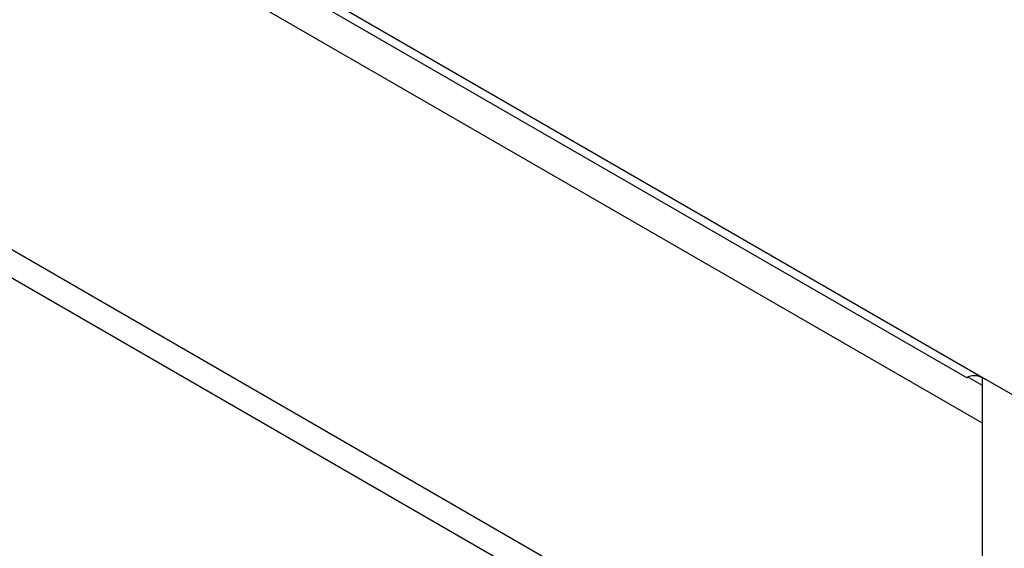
# Model space of a CAD drawing. Header units: millimetres. Extents: x 0 to 4200, y 0 to 2970.
# Tile 53 of 75: x 3267 to 3322, y 2070 to 2100. Entities that reach past the tile are written whole.
import ezdxf

# ---------------------------------------------------------------- set-up
doc = ezdxf.new("R2010")
doc.units = ezdxf.units.MM
doc.header["$LTSCALE"] = 10

msp = doc.modelspace()

# ---------------------------------------------------------------- linework, layer by layer
at = {"color": 7, "linetype": 'Continuous', "lineweight": 25}
for p, q in [((2927.492, 2307.338), (3321.351, 2079.968)), ((2929.193, 2305.814), (3320.312, 2080.026)), ((2968.186, 2281.269), (3321.161, 2077.501)), ((2950.65, 2269.676), (3309.789, 2062.349)), ((2950.249, 2268.326), (3309.388, 2061)), ((3320.369, 2080.081), (3321.161, 2079.623)), ((3321.161, 2080.041), (3321.161, 1736.82)), ((3321.351, 2079.968), (3335.422, 2071.845))]:
    msp.add_line(p, q, dxfattribs=at)
msp.add_open_spline([(3321.351, 2079.968), (3321.21, 2080.032), (3320.926, 2080.16), (3320.554, 2080.152), (3320.316, 2080.06), (3320.324, 2080.053), (3320.328, 2080.05)], degree=3, knots=[0, 0, 0, 0, 0.248583, 0.501116, 0.795588, 1, 1, 1, 1], dxfattribs=at)

doc.saveas('drawing.dxf')
